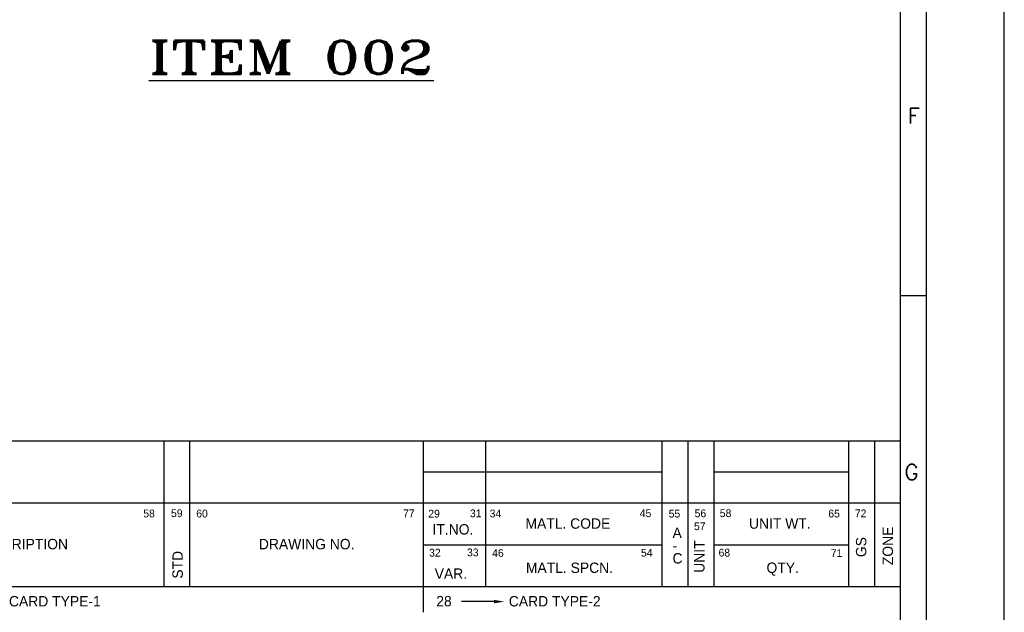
# Model space of a CAD drawing. Extents: x -78 to 847, y 1 to 655.
# Tile 8 of 11: x 638 to 847, y 106 to 231. Entities that reach past the tile are written whole.
import ezdxf

# ---------------------------------------------------------------- set-up
doc = ezdxf.new("R2010")
doc.units = 0
doc.header["$MEASUREMENT"] = 0
doc.layers.get('0').update_dxf_attribs({"linetype": 'CONTINUOUS'})
doc.layers.add('FORMAT', color=3, linetype='CONTINUOUS')
doc.layers.add('TAXT', color=4, linetype='CONTINUOUS')
doc.styles.add('ROMANS', font='romans', dxfattribs={"width": 1.5, "height": 1.5})
doc.styles.add('ROMANT', font='romant.shx')

# ---------------------------------------------------------------- blocks, each defined once
blk = doc.blocks.new('BOM')
at = {"color": 71}
for p, q in [((-0.03, 44.36), (-204.03, 44.36)), ((-142.03, 44.36), (-142.03, 16.36)), ((-137.03, 44.36), (-137.03, 16.36)), ((-92.03, 44.36), (-92.03, 16.36)), ((-80.03, 44.36), (-80.03, 16.36)), ((-46.03, 44.36), (-46.03, 16.36)), ((-41.03, 44.36), (-41.03, 16.36)), ((-36.03, 44.36), (-36.03, 16.36)), ((-10.03, 44.36), (-10.03, 16.36)), ((-5.03, 44.36), (-5.03, 16.36)), ((-0.03, 16.36), (-0.03, 44.36)), ((-46.03, 38.36), (-92.03, 38.36)), ((-10.03, 38.36), (-36.03, 38.36)), ((-0.03, 32.36), (-204.03, 32.36)), ((-92.03, 24.36), (-46.03, 24.36)), ((-36.03, 24.36), (-10.03, 24.36)), ((-204.03, 16.36), (-0.03, 16.36)), ((-92.03, 16.36), (-92.03, 11.36)), ((-78.38, 13.42), (-84.61, 13.42))]:
    blk.add_line(p, q, dxfattribs=at)
blk.add_solid([(-78.38, 13.75), (-78.38, 13.09), (-76.38, 13.42)], dxfattribs=at)
for s, height, p in [('58', 1.5, (-145.97, 29.64)), ('59', 1.5, (-140.62, 29.7)), ('60', 1.5, (-135.76, 29.63)), ('77', 1.5, (-95.9, 29.68)), ('29', 1.5, (-91.04, 29.61)), ('31', 1.5, (-83.02, 29.67)), ('34', 1.5, (-79.21, 29.64)), ('45', 1.5, (-50.29, 29.7)), ('55', 1.5, (-44.71, 29.61)), ('56', 1.5, (-39.71, 29.67)), ('58', 1.5, (-34.86, 29.7)), ('65', 1.5, (-13.95, 29.63)), ('72', 1.5, (-8.84, 29.67)), ('MATL. CODE', 2, (-72.31, 27.46)), ('57', 1.5, (-39.83, 27.19)), ('UNIT WT.', 2, (-29.23, 27.46)), ('IT.NO.', 2, (-90.22, 26.34)), ('A', 2, (-43.97, 25.67)), ('DESCRIPTION', 2, (-178.75, 23.5)), ('DRAWING NO.', 2, (-123.69, 23.5)), ('32', 1.5, (-90.88, 22.09)), ('33', 1.5, (-83.58, 22.15)), ('46', 1.5, (-78.73, 22.02)), ('54', 1.5, (-50.05, 22.08)), ('-', 2, (-43.97, 23.21)), ('C', 2, (-43.97, 20.76)), ('68', 1.5, (-35.1, 22.1)), ('71', 1.5, (-13.47, 22.02)), ('MATL. SPCN.', 2, (-72.23, 18.94)), ('QTY.', 2, (-25.86, 18.94)), ('VAR.', 2, (-89.8, 17.81)), ('CARD TYPE-1', 2, (-171.85, 12.49)), ('28', 2, (-89.5, 12.51)), ('CARD TYPE-2', 2, (-75.52, 12.49))]:
    blk.add_text(s, height=height, dxfattribs=at).set_placement(p)
for s, p in [('ZONE', (-1.48, 20.44)), ('UNIT', (-37.8, 18.97)), ('GS', (-6.62, 21.99)), ('STD', (-138.35, 17.84))]:
    blk.add_text(s, height=2, rotation=90, dxfattribs=at).set_placement(p)
blk = doc.blocks.new('A$C4DC44A80')
at = {"color": 71}
for p, q in [((841, 0), (841, 594)), ((826, 15), (826, 579)), ((821, 20), (821, 574)), ((821, 156), (826, 156))]:
    blk.add_line(p, q, dxfattribs=at)
blk.add_blockref('BOM', (821.03, 83.64))
at = {"color": 71, "style": 'ROMANS'}
for s, p in [('F', (822.39, 189.15)), ('G', (821.79, 120.51))]:
    blk.add_text(s, height=3, dxfattribs=at).set_placement(p)

msp = doc.modelspace()

# ---------------------------------------------------------------- block references
at = {"layer": 'FORMAT', "xscale": 1.1, "yscale": 1.1, "zscale": 1.1}
msp.add_blockref('A$C4DC44A80', (-78.382, 1.35), dxfattribs=at)

# ---------------------------------------------------------------- texts
at = {"layer": 'TAXT', "color": 6, "style": 'ROMANT', "width": 1.3}
msp.add_text('%%UITEM 002', height=7, dxfattribs=at).set_placement((665.331, 219.966))

doc.saveas('drawing.dxf')
